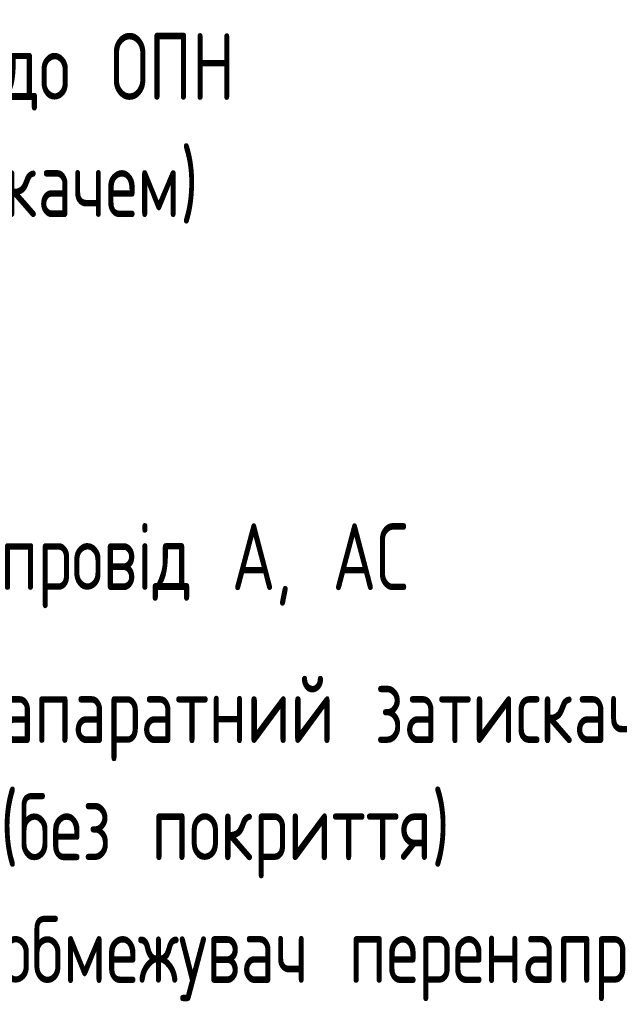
# Model space of a CAD drawing. Header units: millimetres. Extents: x 0 to 305, y 0 to 297.
# Tile 12 of 39: x 146 to 168, y 117 to 152. Entities that reach past the tile are written whole.
import ezdxf

# ---------------------------------------------------------------- set-up
doc = ezdxf.new("R2010")
doc.units = ezdxf.units.MM
doc.layers.add('ОСНОВНАЯ_НАДПИСЬ', color=7, linetype='Continuous')
doc.styles.add('SLDTEXTSTYLE0', font='TXT', dxfattribs={"width": 0.7, "bigfont": 'bigfont'})

# ---------------------------------------------------------------- blocks, each defined once
blk = doc.blocks.new('SW_NOTE_0_8')
at = {"layer": 'ОСНОВНАЯ_НАДПИСЬ', "color": 0, "char_height": 2.38125, "attachment_point": 1, "style": 'SLDTEXTSTYLE0'}
for s, insert in [('Схема приєднання проводу до ОПН', (0, 3.06)), ('(варіант з апаратним затискачем)', (0, -1.115))]:
    blk.add_mtext(s, dxfattribs=dict(at, insert=insert))
blk = doc.blocks.new('SW_NOTE_0_9')
at = {"layer": 'ОСНОВНАЯ_НАДПИСЬ', "color": 0, "insert": (0.542, 1.121), "char_height": 2.38125, "attachment_point": 1, "style": 'SLDTEXTSTYLE0'}
blk.add_mtext('обмежувач перенапруги', dxfattribs=at)
blk = doc.blocks.new('SW_NOTE_0_10')
at = {"layer": 'ОСНОВНАЯ_НАДПИСЬ', "color": 0, "char_height": 2.38125, "attachment_point": 1, "style": 'SLDTEXTSTYLE0'}
for s, insert in [('апаратний затискач А4А-0', (0.542, 2.73)), ('(без покриття)', (0.542, -1.445))]:
    blk.add_mtext(s, dxfattribs=dict(at, insert=insert))
blk = doc.blocks.new('SW_NOTE_0_11')
at = {"layer": 'ОСНОВНАЯ_НАДПИСЬ', "color": 0, "insert": (0.542, 1.126), "char_height": 2.38125, "attachment_point": 1, "style": 'SLDTEXTSTYLE0'}
blk.add_mtext('провід А, АС', dxfattribs=at)

msp = doc.modelspace()

# ---------------------------------------------------------------- block references
at = {"layer": 'ОСНОВНАЯ_НАДПИСЬ'}
for name, p in [('SW_NOTE_0_8', (114.0086, 148.1679)), ('SW_NOTE_0_11', (145.0734, 132.6337)), ('SW_NOTE_0_10', (145.0734, 125.5774)), ('SW_NOTE_0_9', (145.0734, 118.6371))]:
    msp.add_blockref(name, p, dxfattribs=at)

doc.saveas('drawing.dxf')
